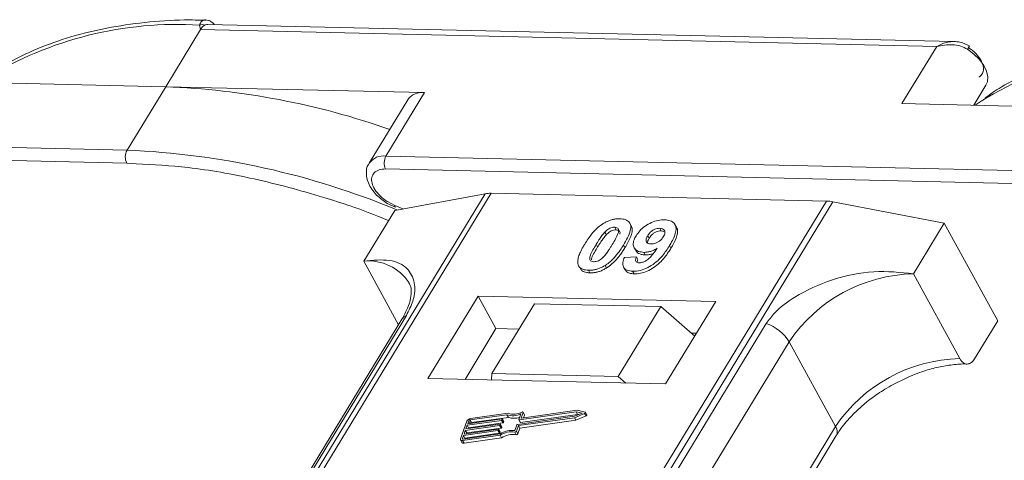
# Model space of a CAD drawing. Header units: millimetres. Extents: x 1678 to 3141, y 466 to 1499.
# Tile 55 of 81: x 2613 to 2660, y 1417 to 1438. Entities that reach past the tile are written whole.
import ezdxf

# ---------------------------------------------------------------- set-up
doc = ezdxf.new("R2010")
doc.units = ezdxf.units.MM

msp = doc.modelspace()

# ---------------------------------------------------------------- linework, layer by layer
at = {"color": 7, "linetype": 'Continuous', "lineweight": 15}
for p, q in [((2621.287, 1437.344), (2621.25, 1437.562)), ((2657.722, 1436.766), (2621.652, 1437.594)), ((2619.607, 1434.582), (2621.287, 1437.344)), ((2621.287, 1437.344), (2656.895, 1436.527)), ((2656.895, 1436.527), (2655.214, 1433.765)), ((2607.088, 1434.869), (2619.607, 1434.582)), ((2658.683, 1433.685), (2659.275, 1434.658)), ((2619.607, 1434.582), (2617.739, 1431.513)), ((2632.126, 1434.295), (2619.607, 1434.582)), ((2630.258, 1431.226), (2632.126, 1434.295)), ((2631.312, 1433.949), (2629.444, 1430.88)), ((2655.214, 1433.765), (2667.733, 1433.478)), ((2659.044, 1433.89), (2658.747, 1433.684)), ((2617.739, 1431.513), (2582.132, 1432.33)), ((2582.117, 1431.708), (2617.725, 1430.891)), ((2617.725, 1430.891), (2618.179, 1430.857)), ((2665.866, 1430.409), (2630.258, 1431.226)), ((2630.244, 1430.604), (2665.852, 1429.787)), ((2635.058, 1429.407), (2613.378, 1393.778)), ((2613.647, 1393.772), (2635.344, 1429.429)), ((2630.681, 1428.602), (2635.058, 1429.407)), ((2635.344, 1429.429), (2651.56, 1429.056)), ((2651.56, 1429.056), (2629.864, 1393.399)), ((2630.196, 1393.392), (2651.877, 1429.022)), ((2630.323, 1428.938), (2630.718, 1428.761)), ((2630.692, 1428.843), (2630.33, 1429.03)), ((2651.877, 1429.022), (2657.258, 1427.992)), ((2630.681, 1428.602), (2629.187, 1426.147)), ((2631.07, 1428.674), (2630.692, 1428.843)), ((2642.117, 1427.859), (2642.048, 1427.985)), ((2655.764, 1425.537), (2657.258, 1427.992)), ((2657.258, 1427.992), (2659.845, 1423.264)), ((2640.848, 1427.555), (2640.917, 1427.429)), ((2641.32, 1427.788), (2641.388, 1427.662)), ((2643.574, 1427.612), (2643.505, 1427.738)), ((2643.574, 1427.612), (2643.701, 1427.586)), ((2644.305, 1427.794), (2644.236, 1427.92)), ((2642.919, 1427.379), (2642.988, 1427.253)), ((2640.426, 1426.964), (2640.495, 1426.838)), ((2641.818, 1426.803), (2641.749, 1426.929)), ((2642.265, 1426.799), (2642.334, 1426.673)), ((2642.731, 1426.575), (2642.8, 1426.449)), ((2644.041, 1426.773), (2643.972, 1426.899)), ((2629.187, 1426.147), (2630.869, 1423.072)), ((2641.79, 1426.321), (2642.374, 1426.36)), ((2642.374, 1426.36), (2642.443, 1426.234)), ((2639.63, 1425.848), (2639.699, 1425.722)), ((2640.055, 1425.711), (2640.124, 1425.585)), ((2640.862, 1425.945), (2640.931, 1425.819)), ((2641.754, 1425.855), (2641.823, 1425.729)), ((2642.188, 1425.662), (2642.257, 1425.536)), ((2658.006, 1421.439), (2655.764, 1425.537)), ((2634.718, 1424.464), (2632.29, 1420.474)), ((2646.211, 1424.2), (2634.718, 1424.464)), ((2634.718, 1424.464), (2635.58, 1422.888)), ((2643.783, 1420.211), (2646.211, 1424.2)), ((2637.44, 1424.09), (2635.386, 1420.714)), ((2643.546, 1423.95), (2637.44, 1424.09)), ((2641.491, 1420.574), (2643.546, 1423.95)), ((2643.546, 1423.95), (2645.19, 1422.523)), ((2631.033, 1423.342), (2615.72, 1398.176)), ((2615.934, 1398.362), (2631.247, 1423.528)), ((2658.724, 1421.423), (2659.845, 1423.264)), ((2648.651, 1423.129), (2633.338, 1397.963)), ((2635.58, 1422.888), (2634.086, 1420.433)), ((2636.693, 1422.863), (2635.58, 1422.888)), ((2634.446, 1397.086), (2649.759, 1422.252)), ((2645.277, 1422.666), (2645.019, 1422.671)), ((2652.001, 1418.154), (2649.759, 1422.252)), ((2632.29, 1420.474), (2643.783, 1420.211)), ((2635.386, 1420.714), (2635.362, 1420.404)), ((2641.491, 1420.574), (2635.386, 1420.714)), ((2641.86, 1420.255), (2641.491, 1420.574)), ((2639.503, 1418.938), (2636.817, 1418.556)), ((2639.891, 1418.856), (2639.503, 1418.938)), ((2635.848, 1418.452), (2634.187, 1418.217)), ((2634.213, 1418.288), (2635.873, 1418.523)), ((2634.264, 1418.429), (2634.213, 1418.288)), ((2634.332, 1418.304), (2634.264, 1418.429)), ((2636.11, 1418.725), (2634.322, 1418.471)), ((2634.322, 1418.471), (2634.391, 1418.345)), ((2636.164, 1418.8), (2634.348, 1418.542)), ((2634.391, 1418.345), (2636.179, 1418.599)), ((2635.917, 1418.326), (2635.848, 1418.452)), ((2635.89, 1418.509), (2635.877, 1418.473)), ((2635.946, 1418.347), (2635.877, 1418.473)), ((2635.958, 1418.392), (2635.889, 1418.518)), ((2635.959, 1418.383), (2635.89, 1418.509)), ((2636.179, 1418.599), (2636.11, 1418.725)), ((2636.623, 1418.26), (2639.383, 1418.651)), ((2636.667, 1418.198), (2639.376, 1418.583)), ((2636.683, 1418.487), (2636.782, 1418.761)), ((2636.684, 1418.478), (2636.752, 1418.352)), ((2639.459, 1418.864), (2636.7, 1418.472)), ((2636.769, 1418.346), (2636.7, 1418.472)), ((2636.736, 1418.072), (2639.445, 1418.457)), ((2636.769, 1418.346), (2639.528, 1418.738)), ((2636.8, 1418.571), (2636.893, 1418.827)), ((2636.808, 1418.557), (2636.8, 1418.571)), ((2636.961, 1418.72), (2636.892, 1418.846)), ((2636.893, 1418.827), (2636.962, 1418.701)), ((2636.914, 1418.57), (2636.962, 1418.701)), ((2639.376, 1418.583), (2639.868, 1418.79)), ((2639.445, 1418.457), (2639.376, 1418.583)), ((2639.383, 1418.651), (2639.744, 1418.804)), ((2639.445, 1418.457), (2639.937, 1418.664)), ((2639.744, 1418.804), (2639.459, 1418.864)), ((2639.528, 1418.738), (2639.459, 1418.864)), ((2639.528, 1418.738), (2639.568, 1418.73)), ((2639.868, 1418.79), (2639.937, 1418.664)), ((2639.976, 1418.719), (2639.907, 1418.845)), ((2634.172, 1418.416), (2633.866, 1417.565)), ((2635.669, 1417.956), (2634.009, 1417.72)), ((2634.034, 1417.791), (2635.695, 1418.027)), ((2634.098, 1417.968), (2634.034, 1417.791)), ((2635.758, 1418.204), (2634.098, 1417.968)), ((2634.167, 1417.842), (2634.098, 1417.968)), ((2634.124, 1418.039), (2635.784, 1418.275)), ((2634.187, 1418.217), (2634.124, 1418.039)), ((2634.167, 1417.842), (2635.827, 1418.078)), ((2634.256, 1418.091), (2634.187, 1418.217)), ((2634.244, 1418.056), (2634.256, 1418.091)), ((2634.256, 1418.091), (2635.917, 1418.326)), ((2635.738, 1417.83), (2635.669, 1417.956)), ((2635.711, 1418.012), (2635.698, 1417.977)), ((2635.767, 1417.851), (2635.698, 1417.977)), ((2635.78, 1417.895), (2635.711, 1418.021)), ((2635.711, 1418.012), (2635.78, 1417.886)), ((2635.827, 1418.078), (2635.758, 1418.204)), ((2635.8, 1418.261), (2635.788, 1418.225)), ((2635.857, 1418.099), (2635.788, 1418.225)), ((2635.869, 1418.144), (2635.8, 1418.27)), ((2635.869, 1418.134), (2635.8, 1418.261)), ((2635.857, 1418.099), (2635.869, 1418.134)), ((2635.946, 1418.347), (2635.959, 1418.383)), ((2636.496, 1417.964), (2636.594, 1418.239)), ((2636.568, 1417.924), (2636.667, 1418.198)), ((2636.637, 1417.798), (2636.736, 1418.072)), ((2636.736, 1418.072), (2636.667, 1418.198)), ((2652.001, 1418.154), (2636.841, 1393.239)), ((2633.868, 1417.51), (2633.937, 1417.384)), ((2634.009, 1417.72), (2633.958, 1417.578)), ((2633.958, 1417.578), (2633.974, 1417.55)), ((2633.966, 1417.478), (2635.782, 1417.736)), ((2634.035, 1417.352), (2633.966, 1417.478)), ((2633.991, 1417.549), (2635.779, 1417.803)), ((2634.078, 1417.594), (2634.009, 1417.72)), ((2634.035, 1417.352), (2635.851, 1417.61)), ((2634.066, 1417.56), (2634.078, 1417.594)), ((2634.078, 1417.594), (2635.738, 1417.83)), ((2634.155, 1417.808), (2634.167, 1417.842)), ((2635.767, 1417.851), (2635.78, 1417.886)), ((2635.851, 1417.61), (2635.782, 1417.736)), ((2636.491, 1417.883), (2636.56, 1417.757)), ((2636.637, 1417.798), (2636.568, 1417.924)), ((2637.138, 1393.232), (2652.034, 1417.713))]:
    msp.add_line(p, q, dxfattribs=at)
at = {"color": 7, "linetype": 'Continuous', "lineweight": 15, "flags": 128}
for points in [[(2659.275, 1434.658), (2659.342, 1434.817), (2659.363, 1435.061), (2659.303, 1435.33), (2659.167, 1435.612), (2658.961, 1435.891), (2658.695, 1436.155), (2658.382, 1436.389)], [(2635.873, 1418.523), (2635.877, 1418.524), (2635.881, 1418.523), (2635.885, 1418.522), (2635.887, 1418.52), (2635.889, 1418.518), (2635.89, 1418.515), (2635.89, 1418.512), (2635.89, 1418.509)], [(2636.7, 1418.472), (2636.695, 1418.472), (2636.692, 1418.473), (2636.688, 1418.474), (2636.685, 1418.475), (2636.684, 1418.478), (2636.683, 1418.48), (2636.682, 1418.483), (2636.683, 1418.487)], [(2636.817, 1418.556), (2636.813, 1418.556), (2636.809, 1418.556), (2636.805, 1418.558), (2636.803, 1418.559), (2636.801, 1418.562), (2636.8, 1418.564), (2636.8, 1418.567), (2636.8, 1418.571)], [(2636.839, 1418.85), (2636.85, 1418.855), (2636.862, 1418.857), (2636.873, 1418.857), (2636.882, 1418.854), (2636.889, 1418.85), (2636.893, 1418.844), (2636.894, 1418.836), (2636.893, 1418.827)], [(2639.891, 1418.856), (2639.901, 1418.852), (2639.907, 1418.845), (2639.909, 1418.837), (2639.907, 1418.827), (2639.902, 1418.816), (2639.893, 1418.806), (2639.881, 1418.797), (2639.868, 1418.79)], [(2639.937, 1418.664), (2639.95, 1418.671), (2639.962, 1418.68), (2639.971, 1418.69), (2639.976, 1418.701), (2639.978, 1418.711), (2639.976, 1418.719)], [(2635.695, 1418.027), (2635.699, 1418.027), (2635.703, 1418.027), (2635.706, 1418.026), (2635.709, 1418.024), (2635.711, 1418.022), (2635.712, 1418.019), (2635.712, 1418.016), (2635.711, 1418.012)], [(2635.784, 1418.275), (2635.788, 1418.275), (2635.792, 1418.275), (2635.796, 1418.274), (2635.798, 1418.272), (2635.8, 1418.27), (2635.801, 1418.267), (2635.801, 1418.264), (2635.8, 1418.261)], [(2633.966, 1417.478), (2633.94, 1417.477), (2633.916, 1417.479), (2633.896, 1417.485), (2633.88, 1417.496), (2633.868, 1417.509), (2633.862, 1417.526), (2633.862, 1417.545), (2633.866, 1417.565)], [(2633.958, 1417.578), (2633.956, 1417.571), (2633.957, 1417.565), (2633.959, 1417.56), (2633.962, 1417.555), (2633.968, 1417.552), (2633.974, 1417.55), (2633.982, 1417.549), (2633.991, 1417.549)]]:
    msp.add_lwpolyline(points, dxfattribs=at)
at = {"color": 7, "linetype": 'Continuous', "lineweight": 15}
for centre, radius, start, end in [((2620.178, 1419.806), 17.788, 86.5445, 121.4052), ((2621.375, 1437.198), 0.385, 70.0796, 108.8478), ((2657.72, 1436.855), 0.81, 324.8839, 338.0058), ((2668.274, 1418.877), 17.623, 85.8654, 121.5842), ((2618.192, 1397.733), 36.876, 70.6012, 87.8011), ((2632.001, 1433.457), 0.847, 81.5639, 144.4913), ((2618.332, 1431.188), 0.676, 151.2883, 206.0774), ((2616.202, 1393.657), 37.888, 67.3508, 87.6751), ((2630.134, 1430.386), 0.849, 81.6058, 144.0845), ((2630.851, 1430.901), 0.676, 151.2883, 206.0774), ((2635.304, 1428.025), 1.404, 88.3644, 100.0749), ((2651.508, 1427.134), 1.923, 78.9596, 88.4511), ((2630.806, 1428.813), 0.118, 165.0867, 215.6979), ((2629.427, 1423.839), 2.32, 32.7281, 95.9449), ((2655.932, 1418.1), 7.439, 91.2925, 146.0732), ((2631.445, 1423.084), 0.486, 114.0472, 148.0355), ((2648.009, 1421.179), 2.052, 31.4947, 71.765), ((2658.174, 1414.002), 7.439, 91.2925, 146.0732), ((2634.377, 1418.316), 0.229, 97.4207, 153.8527), ((2634.332, 1418.396), 0.0762, 97.4207, 153.8527), ((2635.843, 1418.49), 0.0381, 277.4207, 333.8527), ((2636.401, 1419.584), 0.907, 251.2927, 294.8085), ((2636.446, 1419.569), 0.819, 249.8549, 298.6145), ((2636.461, 1419.402), 0.85, 250.6487, 287.8017), ((2636.942, 1418.71), 0.0214, 336.1246, 26.8104), ((2634.401, 1418.269), 0.0769, 97.5763, 152.4403), ((2635.664, 1417.994), 0.0381, 277.4207, 333.8527), ((2635.753, 1418.242), 0.0381, 277.4207, 333.8527), ((2636.382, 1416.797), 1.173, 84.4424, 120.9301), ((2635.822, 1418.116), 0.0381, 277.4207, 333.8527), ((2635.859, 1418.139), 0.011, 336.9348, 26.0002), ((2635.912, 1418.364), 0.0381, 277.4207, 333.8527), ((2635.948, 1418.387), 0.011, 336.9348, 26.0002), ((2636.628, 1418.222), 0.0381, 97.4207, 153.8527), ((2636.764, 1418.361), 0.0149, 216.6597, 287.1115), ((2651.659, 1417.906), 0.422, 332.7392, 35.9387), ((2635.733, 1417.868), 0.0381, 277.4207, 333.8527), ((2635.77, 1417.891), 0.011, 336.9348, 26.0002), ((2636.325, 1416.899), 0.998, 80.3986, 122.9491), ((2636.394, 1416.773), 0.998, 80.3986, 122.9491), ((2636.502, 1417.956), 0.0736, 261.7629, 334.647), ((2636.571, 1417.83), 0.0736, 261.7629, 334.647), ((2634.008, 1417.438), 0.0892, 216.6597, 287.1115)]:
    msp.add_arc(centre, radius, start, end, dxfattribs=at)
for points, knots in [([(2621.542, 1437.795), (2621.201, 1437.803), (2620.187, 1437.827), (2618.583, 1437.706), (2616.74, 1437.439), (2614.997, 1437.013), (2613.372, 1436.427), (2612.058, 1435.809), (2611.356, 1435.326), (2611.096, 1435.147)], [0, 0, 0, 0, 0.082192, 0.244094, 0.406946, 0.570776, 0.735755, 0.902211, 1, 1, 1, 1]), ([(2621.25, 1437.562), (2621.26, 1437.595), (2621.282, 1437.667), (2621.349, 1437.749), (2621.435, 1437.799), (2621.502, 1437.822), (2621.54, 1437.811), (2621.544, 1437.81)], [0, 0, 0, 0, 0.216964, 0.474167, 0.715428, 0.971119, 1, 1, 1, 1]), ([(2621.652, 1437.583), (2621.614, 1437.585), (2621.564, 1437.588), (2621.516, 1437.565), (2621.506, 1437.56)], [0, 0, 0, 0, 0.778572, 1, 1, 1, 1]), ([(2621.95, 1437.587), (2621.943, 1437.597), (2621.905, 1437.654), (2621.808, 1437.727), (2621.672, 1437.799), (2621.579, 1437.808), (2621.533, 1437.813)], [0, 0, 0, 0, 0.0660717, 0.3742845, 0.6872936, 1, 1, 1, 1]), ([(2656.895, 1436.527), (2657.021, 1436.594), (2657.274, 1436.728), (2657.548, 1436.753), (2657.685, 1436.766)], [0, 0, 0, 0, 0.500456, 1, 1, 1, 1]), ([(2658.382, 1436.389), (2658.278, 1436.444), (2658.048, 1436.564), (2657.527, 1436.649), (2657.143, 1436.575), (2656.895, 1436.527)], [0, 0, 0, 0, 0.227063, 0.501587, 1, 1, 1, 1]), ([(2658.471, 1436.552), (2658.322, 1436.625), (2658.084, 1436.743), (2657.822, 1436.76), (2657.724, 1436.766)], [0, 0, 0, 0, 0.623477, 1, 1, 1, 1]), ([(2669.919, 1436.687), (2669.493, 1436.698), (2668.394, 1436.726), (2666.709, 1436.603), (2664.867, 1436.335), (2663.124, 1435.909), (2661.498, 1435.323), (2660.188, 1434.706), (2659.488, 1434.225), (2659.231, 1434.048)], [0, 0, 0, 0, 0.100418, 0.259289, 0.419092, 0.579855, 0.741745, 0.905084, 1, 1, 1, 1]), ([(2658.933, 1435.041), (2658.986, 1435.084), (2659.096, 1435.173), (2659.162, 1435.373), (2659.151, 1435.605), (2659.074, 1435.773), (2659.036, 1435.855)], [0, 0, 0, 0, 0.245513, 0.5, 0.754487, 1, 1, 1, 1]), ([(2618.179, 1430.857), (2619.01, 1430.812), (2620.851, 1430.71), (2623.903, 1430.169), (2626.997, 1429.336), (2629.181, 1428.618), (2630.222, 1428.177), (2630.381, 1428.11)], [0, 0, 0, 0, 0.216275, 0.479557, 0.750255, 0.961851, 1, 1, 1, 1]), ([(2629.459, 1430.877), (2629.441, 1430.856), (2629.328, 1430.725), (2629.288, 1430.376), (2629.372, 1429.975), (2629.565, 1429.627), (2629.85, 1429.273), (2630.141, 1429.067), (2630.323, 1428.938)], [0, 0, 0, 0, 0.037615, 0.241517, 0.451999, 0.598171, 0.747954, 1, 1, 1, 1]), ([(2630.33, 1429.03), (2630.327, 1429.032), (2630.192, 1429.101), (2629.963, 1429.306), (2629.705, 1429.611), (2629.569, 1429.923), (2629.554, 1430.206), (2629.672, 1430.434), (2629.908, 1430.583), (2630.134, 1430.597), (2630.244, 1430.604)], [0, 0, 0, 0, 0.003628, 0.149327, 0.295025, 0.432885, 0.570744, 0.716442, 0.862141, 1, 1, 1, 1]), ([(2639.873, 1426.977), (2639.925, 1427.059), (2640.042, 1427.245), (2640.291, 1427.568), (2640.55, 1427.825), (2640.741, 1427.95), (2640.762, 1427.963)], [0, 0, 0, 0, 0.236731, 0.537555, 0.949668, 1, 1, 1, 1]), ([(2640.762, 1427.963), (2640.812, 1427.993), (2640.915, 1428.054), (2641.08, 1428.122), (2641.246, 1428.17), (2641.382, 1428.191), (2641.489, 1428.198), (2641.542, 1428.198), (2641.569, 1428.197)], [0, 0, 0, 0, 0.193776, 0.3936, 0.587864, 0.788908, 0.894169, 1, 1, 1, 1]), ([(2641.569, 1428.197), (2641.662, 1428.189), (2641.85, 1428.172), (2642.029, 1428.044), (2642.114, 1427.86), (2642.07, 1427.487), (2641.885, 1427.166), (2641.749, 1426.929)], [0, 0, 0, 0, 0.147566, 0.296688, 0.431278, 0.580404, 1, 1, 1, 1]), ([(2642.352, 1427.368), (2642.408, 1427.45), (2642.52, 1427.616), (2642.782, 1427.846), (2643.093, 1428.023), (2643.432, 1428.136), (2643.637, 1428.144), (2643.743, 1428.148)], [0, 0, 0, 0, 0.197927, 0.397728, 0.597413, 0.790584, 1, 1, 1, 1]), ([(2643.743, 1428.148), (2643.836, 1428.139), (2644.023, 1428.121), (2644.207, 1427.991), (2644.302, 1427.799), (2644.275, 1427.467), (2644.124, 1427.153), (2643.994, 1426.935), (2643.972, 1426.899)], [0, 0, 0, 0, 0.148288, 0.297745, 0.443713, 0.607791, 0.934708, 1, 1, 1, 1]), ([(2640.426, 1426.964), (2640.451, 1427.005), (2640.502, 1427.087), (2640.573, 1427.197), (2640.641, 1427.296), (2640.704, 1427.383), (2640.77, 1427.47), (2640.822, 1427.526), (2640.848, 1427.555)], [0, 0, 0, 0, 0.205942, 0.411959, 0.558149, 0.704502, 0.851801, 1, 1, 1, 1]), ([(2640.848, 1427.555), (2640.89, 1427.597), (2640.96, 1427.665), (2641.084, 1427.74), (2641.198, 1427.779), (2641.275, 1427.788), (2641.315, 1427.788), (2641.32, 1427.788)], [0, 0, 0, 0, 0.334804, 0.542561, 0.750382, 0.970721, 1, 1, 1, 1]), ([(2640.917, 1427.429), (2640.959, 1427.471), (2641.029, 1427.539), (2641.153, 1427.614), (2641.267, 1427.653), (2641.344, 1427.662), (2641.384, 1427.662), (2641.388, 1427.662)], [0, 0, 0, 0, 0.334804, 0.542561, 0.750382, 0.970721, 1, 1, 1, 1]), ([(2641.32, 1427.788), (2641.358, 1427.784), (2641.428, 1427.776), (2641.494, 1427.727), (2641.52, 1427.634), (2641.486, 1427.464), (2641.364, 1427.223), (2641.255, 1427.039), (2641.199, 1426.946)], [0, 0, 0, 0, 0.104614, 0.188814, 0.273512, 0.444127, 0.719481, 1, 1, 1, 1]), ([(2641.388, 1427.662), (2641.427, 1427.658), (2641.497, 1427.65), (2641.562, 1427.601), (2641.585, 1427.533), (2641.573, 1427.48), (2641.567, 1427.453)], [0, 0, 0, 0, 0.293658, 0.530016, 0.767769, 1, 1, 1, 1]), ([(2641.818, 1426.803), (2641.866, 1426.884), (2642.016, 1427.14), (2642.161, 1427.478), (2642.184, 1427.755), (2642.122, 1427.831), (2642.105, 1427.852)], [0, 0, 0, 0, 0.220552, 0.687786, 0.91457, 1, 1, 1, 1]), ([(2642.919, 1427.379), (2642.955, 1427.432), (2643.011, 1427.517), (2643.131, 1427.626), (2643.25, 1427.69), (2643.38, 1427.733), (2643.46, 1427.736), (2643.505, 1427.738)], [0, 0, 0, 0, 0.2913202, 0.4655393, 0.6416315, 0.798664, 1, 1, 1, 1]), ([(2642.988, 1427.253), (2643.024, 1427.306), (2643.08, 1427.391), (2643.2, 1427.499), (2643.319, 1427.564), (2643.449, 1427.606), (2643.529, 1427.61), (2643.574, 1427.612)], [0, 0, 0, 0, 0.29132, 0.465539, 0.641632, 0.798664, 1, 1, 1, 1]), ([(2643.505, 1427.738), (2643.551, 1427.733), (2643.644, 1427.722), (2643.725, 1427.647), (2643.759, 1427.548), (2643.732, 1427.435), (2643.691, 1427.361), (2643.672, 1427.326)], [0, 0, 0, 0, 0.207955, 0.420406, 0.62732, 0.827707, 1, 1, 1, 1]), ([(2644.041, 1426.773), (2644.089, 1426.855), (2644.234, 1427.102), (2644.362, 1427.436), (2644.37, 1427.7), (2644.307, 1427.772), (2644.294, 1427.787)], [0, 0, 0, 0, 0.2271221, 0.6848597, 0.9348975, 1, 1, 1, 1]), ([(2640.495, 1426.838), (2640.52, 1426.879), (2640.571, 1426.961), (2640.642, 1427.071), (2640.71, 1427.17), (2640.773, 1427.257), (2640.839, 1427.344), (2640.891, 1427.4), (2640.917, 1427.429)], [0, 0, 0, 0, 0.2059417, 0.4119594, 0.558149, 0.7045024, 0.8518015, 1, 1, 1, 1]), ([(2642.731, 1426.575), (2642.638, 1426.585), (2642.452, 1426.604), (2642.28, 1426.743), (2642.203, 1426.935), (2642.235, 1427.155), (2642.317, 1427.303), (2642.352, 1427.368)], [0, 0, 0, 0, 0.210189, 0.421773, 0.623603, 0.837034, 1, 1, 1, 1]), ([(2643.073, 1426.982), (2643.027, 1426.987), (2642.94, 1426.996), (2642.858, 1427.056), (2642.827, 1427.138), (2642.848, 1427.25), (2642.893, 1427.331), (2642.919, 1427.379)], [0, 0, 0, 0, 0.213937, 0.398075, 0.583091, 0.751666, 1, 1, 1, 1]), ([(2642.906, 1427.031), (2642.909, 1427.057), (2642.916, 1427.128), (2642.96, 1427.204), (2642.988, 1427.253)], [0, 0, 0, 0, 0.366323, 1, 1, 1, 1]), ([(2643.672, 1427.326), (2643.639, 1427.278), (2643.584, 1427.196), (2643.458, 1427.094), (2643.331, 1427.029), (2643.196, 1426.986), (2643.114, 1426.983), (2643.073, 1426.982)], [0, 0, 0, 0, 0.2673945, 0.4472142, 0.6271221, 0.8130653, 1, 1, 1, 1]), ([(2639.552, 1425.978), (2639.544, 1426.012), (2639.527, 1426.081), (2639.538, 1426.228), (2639.588, 1426.418), (2639.679, 1426.626), (2639.776, 1426.813), (2639.841, 1426.922), (2639.873, 1426.977)], [0, 0, 0, 0, 0.1184406, 0.2393457, 0.4595932, 0.6849248, 0.8422399, 1, 1, 1, 1]), ([(2640.304, 1426.12), (2640.258, 1426.126), (2640.184, 1426.136), (2640.125, 1426.192), (2640.107, 1426.288), (2640.143, 1426.458), (2640.268, 1426.697), (2640.373, 1426.875), (2640.426, 1426.964)], [0, 0, 0, 0, 0.1253702, 0.2022903, 0.2791788, 0.4647576, 0.7305818, 1, 1, 1, 1]), ([(2640.197, 1426.206), (2640.201, 1426.239), (2640.216, 1426.355), (2640.34, 1426.572), (2640.443, 1426.749), (2640.495, 1426.838)], [0, 0, 0, 0, 0.166989, 0.580698, 1, 1, 1, 1]), ([(2641.199, 1426.946), (2641.174, 1426.905), (2641.124, 1426.823), (2641.052, 1426.713), (2640.984, 1426.613), (2640.921, 1426.526), (2640.854, 1426.439), (2640.802, 1426.382), (2640.776, 1426.353)], [0, 0, 0, 0, 0.20527, 0.410616, 0.55715, 0.703844, 0.851471, 1, 1, 1, 1]), ([(2641.749, 1426.929), (2641.697, 1426.847), (2641.58, 1426.661), (2641.336, 1426.343), (2641.08, 1426.088), (2640.89, 1425.963), (2640.862, 1425.945)], [0, 0, 0, 0, 0.237281, 0.538591, 0.932677, 1, 1, 1, 1]), ([(2640.931, 1425.819), (2640.98, 1425.852), (2641.077, 1425.918), (2641.24, 1426.057), (2641.413, 1426.235), (2641.574, 1426.436), (2641.708, 1426.626), (2641.781, 1426.744), (2641.818, 1426.803)], [0, 0, 0, 0, 0.118595, 0.239509, 0.447458, 0.659935, 0.829685, 1, 1, 1, 1]), ([(2643.972, 1426.899), (2643.92, 1426.817), (2643.764, 1426.571), (2643.491, 1426.231), (2643.101, 1425.924), (2642.739, 1425.744), (2642.422, 1425.665), (2642.251, 1425.663), (2642.188, 1425.662)], [0, 0, 0, 0, 0.142337, 0.429127, 0.589943, 0.751205, 0.909895, 1, 1, 1, 1]), ([(2642.257, 1425.536), (2642.358, 1425.54), (2642.56, 1425.547), (2642.895, 1425.657), (2643.225, 1425.835), (2643.602, 1426.149), (2643.856, 1426.478), (2644.003, 1426.713), (2644.041, 1426.773)], [0, 0, 0, 0, 0.14324, 0.28761, 0.430449, 0.591135, 0.89544, 1, 1, 1, 1]), ([(2642.346, 1426.679), (2642.359, 1426.65), (2642.401, 1426.555), (2642.563, 1426.47), (2642.729, 1426.455), (2642.8, 1426.449)], [0, 0, 0, 0, 0.20752, 0.66568, 1, 1, 1, 1]), ([(2642.508, 1426.069), (2642.549, 1426.072), (2642.631, 1426.077), (2642.777, 1426.135), (2642.942, 1426.237), (2643.155, 1426.457), (2643.286, 1426.642), (2643.375, 1426.769)], [0, 0, 0, 0, 0.112015, 0.224355, 0.367768, 0.565827, 1, 1, 1, 1]), ([(2643.375, 1426.769), (2643.324, 1426.74), (2643.219, 1426.68), (2643.08, 1426.628), (2642.97, 1426.599), (2642.889, 1426.583), (2642.808, 1426.575), (2642.757, 1426.575), (2642.731, 1426.575)], [0, 0, 0, 0, 0.243491, 0.496266, 0.61821, 0.741704, 0.870158, 1, 1, 1, 1]), ([(2631.247, 1423.528), (2631.365, 1423.763), (2631.666, 1424.362), (2631.679, 1425.157), (2631.324, 1425.862), (2630.509, 1426.277), (2629.626, 1426.19), (2629.187, 1426.147)], [0, 0, 0, 0, 0.125713, 0.321276, 0.524466, 0.763484, 1, 1, 1, 1]), ([(2640.776, 1426.353), (2640.734, 1426.312), (2640.665, 1426.244), (2640.541, 1426.168), (2640.429, 1426.13), (2640.351, 1426.12), (2640.311, 1426.12), (2640.304, 1426.12)], [0, 0, 0, 0, 0.333678, 0.540413, 0.747264, 0.961209, 1, 1, 1, 1]), ([(2642.188, 1425.662), (2642.095, 1425.671), (2641.926, 1425.687), (2641.769, 1425.804), (2641.699, 1425.98), (2641.728, 1426.164), (2641.777, 1426.287), (2641.79, 1426.321)], [0, 0, 0, 0, 0.2427882, 0.4388655, 0.6348012, 0.9009361, 1, 1, 1, 1]), ([(2642.374, 1426.36), (2642.354, 1426.31), (2642.323, 1426.235), (2642.333, 1426.145), (2642.379, 1426.095), (2642.444, 1426.073), (2642.491, 1426.07), (2642.508, 1426.069)], [0, 0, 0, 0, 0.3447142, 0.5290593, 0.7142089, 0.8921959, 1, 1, 1, 1]), ([(2642.404, 1426.092), (2642.406, 1426.118), (2642.41, 1426.164), (2642.433, 1426.213), (2642.443, 1426.234)], [0, 0, 0, 0, 0.569737, 1, 1, 1, 1]), ([(2642.8, 1426.449), (2642.849, 1426.45), (2642.95, 1426.452), (2643.082, 1426.481), (2643.16, 1426.509), (2643.182, 1426.516)], [0, 0, 0, 0, 0.409454, 0.83528, 1, 1, 1, 1]), ([(2640.055, 1425.711), (2640.008, 1425.713), (2639.913, 1425.718), (2639.787, 1425.748), (2639.68, 1425.799), (2639.612, 1425.862), (2639.572, 1425.924), (2639.559, 1425.96), (2639.552, 1425.978)], [0, 0, 0, 0, 0.192635, 0.388697, 0.582015, 0.783044, 0.890959, 1, 1, 1, 1]), ([(2639.703, 1425.724), (2639.715, 1425.71), (2639.751, 1425.671), (2639.842, 1425.628), (2639.948, 1425.6), (2640.045, 1425.588), (2640.098, 1425.586), (2640.124, 1425.585)], [0, 0, 0, 0, 0.143925, 0.415852, 0.697483, 0.848301, 1, 1, 1, 1]), ([(2640.862, 1425.945), (2640.812, 1425.915), (2640.709, 1425.854), (2640.544, 1425.786), (2640.378, 1425.738), (2640.242, 1425.717), (2640.135, 1425.71), (2640.082, 1425.711), (2640.055, 1425.711)], [0, 0, 0, 0, 0.193769, 0.393564, 0.587886, 0.789131, 0.894283, 1, 1, 1, 1]), ([(2640.124, 1425.585), (2640.173, 1425.585), (2640.272, 1425.586), (2640.43, 1425.609), (2640.596, 1425.653), (2640.736, 1425.711), (2640.848, 1425.769), (2640.903, 1425.802), (2640.931, 1425.819)], [0, 0, 0, 0, 0.193594, 0.390501, 0.584817, 0.78683, 0.892868, 1, 1, 1, 1]), ([(2641.826, 1425.731), (2641.862, 1425.683), (2641.931, 1425.591), (2642.105, 1425.544), (2642.219, 1425.538), (2642.257, 1425.536)], [0, 0, 0, 0, 0.4158523, 0.8021376, 1, 1, 1, 1]), ([(2655.764, 1425.537), (2655.133, 1425.605), (2653.872, 1425.742), (2651.826, 1425.318), (2650.192, 1424.568), (2649.129, 1423.782), (2648.781, 1423.306), (2648.651, 1423.129)], [0, 0, 0, 0, 0.249096, 0.498243, 0.745205, 0.90541, 1, 1, 1, 1]), ([(2631.371, 1425.091), (2631.382, 1425.076), (2631.451, 1424.983), (2631.487, 1424.779), (2631.471, 1424.374), (2631.336, 1423.893), (2631.131, 1423.521), (2631.031, 1423.341)], [0, 0, 0, 0, 0.054359, 0.333223, 0.559722, 0.78604, 1, 1, 1, 1]), ([(2658.724, 1421.423), (2658.678, 1421.361), (2658.587, 1421.237), (2658.415, 1421.161), (2658.243, 1421.183), (2658.102, 1421.286), (2658.033, 1421.396), (2658.006, 1421.439)], [0, 0, 0, 0, 0.2146939, 0.4293877, 0.6440816, 0.8587754, 1, 1, 1, 1]), ([(2654.789, 1420.188), (2655.14, 1420.364), (2655.631, 1420.611), (2656.369, 1420.87), (2656.984, 1421.04), (2657.666, 1421.149), (2658.133, 1421.19), (2658.341, 1421.172), (2658.356, 1421.17)], [0, 0, 0, 0, 0.288391, 0.40474, 0.594322, 0.785544, 0.984773, 1, 1, 1, 1]), ([(2652.05, 1417.715), (2652.099, 1417.801), (2652.27, 1418.1), (2652.677, 1418.578), (2653.204, 1419.092), (2653.758, 1419.541), (2654.285, 1419.902), (2654.654, 1420.112), (2654.789, 1420.188)], [0, 0, 0, 0, 0.097286, 0.340622, 0.525469, 0.686972, 0.885597, 1, 1, 1, 1])]:
    msp.add_open_spline(points, degree=3, knots=knots, dxfattribs=at)
for points in [[(2621.506, 1437.56), (2621.466, 1437.536), (2621.385, 1437.487), (2621.32, 1437.392), (2621.287, 1437.344)], [(2658.416, 1436.492), (2658.547, 1436.396), (2658.807, 1436.205), (2658.96, 1435.972), (2659.036, 1435.855)]]:
    msp.add_open_spline(points, degree=3, dxfattribs=at)

doc.saveas('drawing.dxf')
